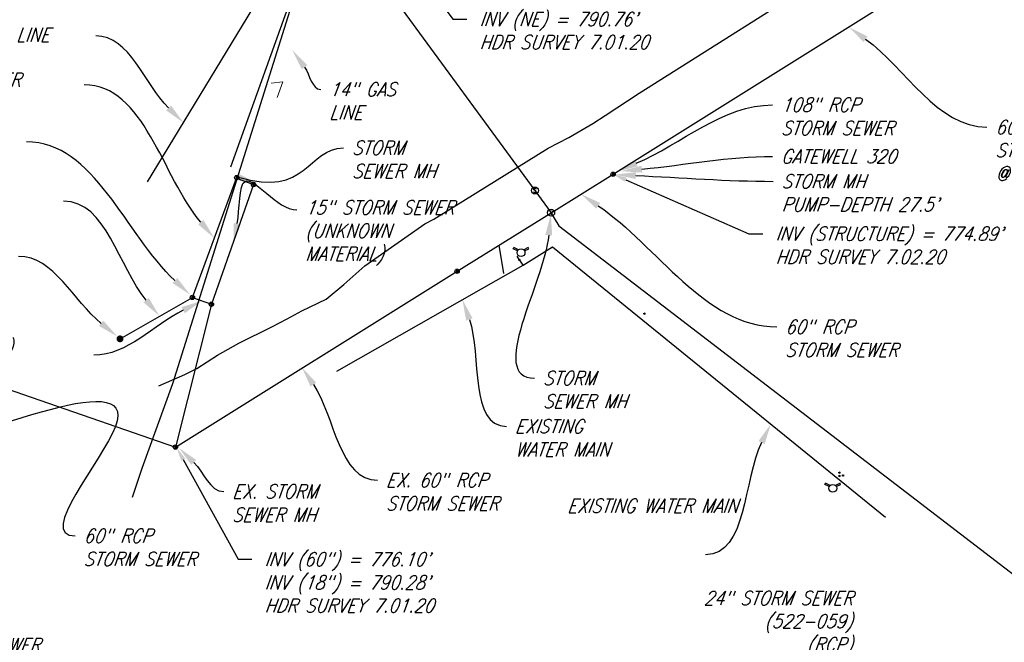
# Model space of a CAD drawing. Extents: x 1590644 to 1645661, y 573566 to 576593.
# Tile 7 of 18: x 1609489 to 1610197, y 574578 to 575026. Entities that reach past the tile are written whole.
import ezdxf
from ezdxf import colors
from ezdxf.entities.mleader import LeaderData, LeaderLine
from ezdxf.enums import TextEntityAlignment as Align
from ezdxf.lldxf.tags import DXFTag
from ezdxf.math import Vec2, Vec3

# ---------------------------------------------------------------- set-up
doc = ezdxf.new("R2010")
doc.units = 0
doc.header["$MEASUREMENT"] = 0
for name, color, linetype in [('000ELECTRIC', 12, 'ELEC_LINE_UE'), ('C-ANNO-LABL', 15, 'Continuous'), ('V-NODE-WATER-SYM', 23, 'Continuous'), ('V-SANITARY', 10, 'Continuous'), ('V-SWLK-CONC', 1, 'Continuous')]:
    doc.layers.add(name, color=color, linetype=linetype)
for name, color, linetype, true_color in [('1-GIS-SMVCONDTG- STORM PIPES', 7, 'STORM EX', 0x007f3f), ('1-GIS-SMVSTRUCG-STORM MH', 7, 'Continuous', 0x007f3f), ('1-GIS-SWNETG-SEWER PIPES', 7, 'SAN EX', 0x7f5f3f), ('1-GIS-SWNETMHG-SEWER MH', 7, 'Continuous', 0x7f5f3f), ('C-UTIL-0 GAS-PLAN-N', 7, 'GAS EX', 0xcbad15), ('CAD-1 Sanitary MH Proposed Plan', 7, 'Continuous', 0x7f5f3f), ('V-COMM-FIBER', 7, 'FIBER', 0xcc6600), ('WATER MAIN', 7, 'WATER_LINE', 0x6699cc)]:
    doc.layers.add(name, color=color, linetype=linetype, true_color=true_color)
doc.layers.add('V-STRM-STRC', color=214, linetype='Continuous', plot=False)
doc.layers.add('WATER MAIN - NO PLOT', color=7, linetype='WATER_LINE', true_color=0x6699cc, plot=False)
doc.styles.add('CI-EX', font='romans.shx', dxfattribs={"width": 0.85, "oblique": 20, "height": 0.1})
doc.styles.add('RomanS', font='romans.shx', dxfattribs={"height": 1})
doc.styles.add('SHR', font='SIMPLEX', dxfattribs={"height": 0.75})
doc.styles.get("Standard").update_dxf_attribs({"font": 'arial.ttf'})
doc.linetypes.add('ELEC_LINE_UE', pattern='A,0.5,-0.2,["UE",Standard,S=0.075,R=0,X=-0.1,Y=-0.05],-0.25', length=0.95)
doc.linetypes.add('FIBER', pattern='A,0.5,-0.2,["FIB",Standard,S=0.075,R=0,X=-0.1,Y=-0.05],-0.25', length=0.95)
tags = doc.linetypes.add('GAS EX', pattern='A,0.13,-0.075,0.13,-0.075,0.13,-0.075,0.13,-0.075,["EX G",RomanS,S=0.08,R=0,X=0,Y=-0.04],-0.3625', length=1.1825).pattern_tags.tags
tags[18] = DXFTag(74, 10)
tags = doc.linetypes.add('SAN EX', pattern='A,0.13,-0.075,0.13,-0.075,0.13,-0.075,0.13,-0.0475,["EX SS",RomanS,S=0.08,R=0,X=0,Y=-0.04],-0.425', length=1.2175).pattern_tags.tags
tags[18] = DXFTag(74, 10)
tags = doc.linetypes.add('STORM EX', pattern='A,0.13,-0.075,0.13,-0.075,0.13,-0.075,0.13,-0.0475,["EX SD",RomanS,S=0.08,R=0,X=0,Y=-0.04],-0.425', length=1.2175).pattern_tags.tags
tags[18] = DXFTag(74, 10)
tags = doc.linetypes.add('WATER EX', pattern='A,0.13,-0.075,0.13,-0.075,0.13,-0.075,0.13,-0.035,["EX W",RomanS,S=0.08,R=0,X=0,Y=-0.04],-0.3625', length=1.1425).pattern_tags.tags
tags[18] = DXFTag(74, 10)
doc.linetypes.add('WATER_LINE', pattern='A,12.7,-5.08,["W",Standard,S=2.54,R=0,X=-2.54,Y=-1.27],-6.35', length=24.13)

# ---------------------------------------------------------------- blocks, each defined once
blk = doc.blocks.new('SSMH')
blk.add_circle((0, 0), 0.0636)
blk.add_text('S', height=0.0763).set_placement((0, -0.038), align=Align.CENTER)
blk = doc.blocks.new('STMH-N')
at = {"layer": '1-GIS-SWNETMHG-SEWER MH'}
h = blk.add_hatch(color=256, dxfattribs=at)
h.dxf.hatch_style = 1
edge = h.paths.add_edge_path()
edge.add_arc((0, 0), 0.5, 0, 360)
blk = doc.blocks.new('Sewer Manhole')
at = {"color": 0, "linetype": 'ByBlock', "lineweight": -2}
blk.add_circle((0, 0), 0.0625, dxfattribs=at)
at = {"color": 0, "linetype": 'ByBlock', "lineweight": -2, "style": 'SHR'}
blk.add_text('S', height=0.075, dxfattribs=at).set_placement((0, -0.0375), align=Align.CENTER)
blk = doc.blocks.new('X-hyd')
for p, q in [((-0.57, 1.1), (-0.47, 1.31)), ((0.2, 0.71), (-0.57, 1.1)), ((0.34, 0.9), (-0.47, 1.31)), ((2.13, 1.31), (1.32, 0.9)), ((1.46, 0.71), (2.24, 1.1)), ((2.24, 1.1), (2.13, 1.31))]:
    blk.add_line(p, q)
blk.add_circle((0.83, 0.4), 0.703)
blk = doc.blocks.new('X-gv')
for p, q in [((-0.06, -0.046), (-0.06, 0.046)), ((-0.06, 0.046), (0.06, -0.046)), ((0.06, 0.046), (-0.06, -0.046)), ((0.06, -0.046), (0.06, 0.046))]:
    blk.add_line(p, q)
blk = doc.blocks.new('Storm Manhole')
at = {"color": 0, "linetype": 'ByBlock', "lineweight": -2}
blk.add_circle((0, 0), 0.0625, dxfattribs=at)
at = {"color": 0, "linetype": 'ByBlock', "lineweight": -2, "style": 'SHR'}
blk.add_text('D', height=0.075, dxfattribs=at).set_placement((0.005, -0.037), align=Align.CENTER)

msp = doc.modelspace()

# ---------------------------------------------------------------- linework, layer by layer
at = {"layer": '000ELECTRIC'}
msp.add_line((1609833.56, 574864.04), (1609836.86, 574843.55), dxfattribs=at)
at = {"layer": '1-GIS-SMVCONDTG- STORM PIPES'}
for p, q in [((1609915.66, 574915.06), (1610202.34, 575094.53)), ((1609613.3, 574826.5), (1609644.97, 574912.29)), ((1609644.97, 574912.29), (1609657.19, 574907.58)), ((1609871.11, 574887.4), (1609915.66, 574915.06)), ((1609657.19, 574907.58), (1609626.88, 574821.55)), ((1609803.55, 574845.22), (1609871.11, 574887.4)), ((1609601.04, 574718.81), (1609803.55, 574845.22)), ((1609561.23, 574796.68), (1609613.3, 574826.5)), ((1609613.3, 574826.5), (1609626.88, 574821.55)), ((1609626.88, 574821.55), (1609601.04, 574718.81)), ((1609469.37, 574764.28), (1609601.04, 574718.81))]:
    msp.add_line(p, q, dxfattribs=at)
at = {"layer": '1-GIS-SWNETG-SEWER PIPES', "flags": 128}
msp.add_lwpolyline([(1609753.45, 575054.25), (1609756.19, 575044.63), (1609859.46, 574903.35), (1609871.11, 574887.4)], dxfattribs=at)
at = {"layer": 'C-UTIL-0 GAS-PLAN-N', "flags": 128}
msp.add_lwpolyline([(1609580.99, 574909.49), (1609713.46, 575128.06), (1609770.65, 575301.48)], dxfattribs=at)
at = {"layer": 'V-SANITARY', "linetype": 'Continuous', "lineweight": -3}
for centre in [(1609864.2, 574898.64, 0.38), (1609866.05, 574895.75, 22.66)]:
    msp.add_circle(centre, 0.005, dxfattribs=at)
at = {"layer": 'V-SWLK-CONC', "lineweight": 18}
msp.add_polyline3d([(1609669.95, 574980.53, 25.84), (1609678.34, 574981.58, 26.31), (1609674.2, 574970.34, 26.26)], dxfattribs=at)
at = {"layer": 'WATER MAIN', "linetype": 'WATER EX', "flags": 128}
msp.add_lwpolyline([(1609717.01, 574773.31), (1609821.03, 574832.55), (1609850.95, 574849.68), (1609872.18, 574862.88), (1610111.5, 574668.44)], dxfattribs=at)
at = {"layer": 'WATER MAIN', "elevation": 22.23, "flags": 128}
msp.add_lwpolyline([(1609850.95, 574849.68), (1609848.57, 574853.13), (1609848.19, 574853.64), (1609846.78, 574856.23)], dxfattribs=at)
at = {"layer": 'WATER MAIN - NO PLOT', "linetype": 'WATER EX', "flags": 128}
msp.add_lwpolyline([(1609640.95, 574920.31), (1609712.17, 575119.57), (1609684.23, 575175.06), (1609731.46, 575296.76), (1609734.8, 575308.1), (1609822.06, 575463.02), (1610120.41, 575952.45)], dxfattribs=at)

# ---------------------------------------------------------------- block references
at = {"layer": '1-GIS-SMVCONDTG- STORM PIPES', "xscale": 25, "yscale": 25, "zscale": 25}
for p in [(1609645.15, 574912.58), (1609657.19, 574907.58), (1609803.55, 574845.22), (1609613.3, 574826.5), (1609626.88, 574821.55), (1609601.04, 574718.81)]:
    msp.add_blockref('Storm Manhole', p, dxfattribs=at)
at = {"layer": '1-GIS-SMVSTRUCG-STORM MH', "xscale": 5, "yscale": 5, "zscale": 5}
msp.add_blockref('STMH-N', (1609561.23, 574796.68), dxfattribs=at)
at = {"layer": '1-GIS-SWNETG-SEWER PIPES', "xscale": 40, "yscale": 40, "zscale": 40}
msp.add_blockref('SSMH', (1609871.11, 574887.4), dxfattribs=at)
at = {"layer": 'CAD-1 Sanitary MH Proposed Plan', "xscale": 40, "yscale": 40, "zscale": 40}
msp.add_blockref('Sewer Manhole', (1609859.46, 574903.35), dxfattribs=at)
at = {"layer": 'V-NODE-WATER-SYM'}
for name, p, xscale, yscale, zscale in [('X-hyd', (1609846.2, 574857), 4, 4, 4), ('X-gv', (1609848.46, 574853.41), 8, 8, 8), ('X-gv', (1609938.16, 574814.78), 8, 8, 8), ('X-gv', (1610078.36, 574700.51), 8, 8, 8), ('X-gv', (1610078.43, 574698.06), 8, 8, 8), ('X-gv', (1610081.04, 574698.4), 8, 8, 8), ('X-hyd', (1610070.24, 574687.59), 4, 4, 4)]:
    msp.add_blockref(name, p, dxfattribs=dict(at, xscale=xscale, yscale=yscale, zscale=zscale))

# ---------------------------------------------------------------- leaders
at = {"layer": 'C-ANNO-LABL'}
ml = msp.add_multileader_mtext('Standard', dxfattribs=at)
ml.set_content('36" RCP STORM SEWER', color=256, style='CI-EX')
ml.set_leader_properties()
ml.build(insert=Vec2(0, 0))
ml.multileader.update_dxf_attribs({"leader_type": 2, "text_right_attachment_type": 3, "dogleg_length": 0.36, "arrow_head_size": 15, "scale": 100})
ctx = ml.context
ctx.base_point, ctx.scale, ctx.char_height, ctx.arrow_head_size, ctx.landing_gap_size, ctx.plane_origin = Vec3(1609827.65, 575058.61), 100, 10, 15, 6, Vec3(1609779.61, 575101.38)
ctx.right_attachment = 3
notes = []
notes.append((ctx, [(0, (1, 1, 0), (1609791.65, 575058.61), (1, 0), 36, [(0, [(1609779.61, 575101.38)], 0, [])])]))
ctx.mtext.insert, ctx.mtext.flow_direction = Vec3(1609833.65, 575063.61), 5
ml = msp.add_multileader_mtext('Standard', dxfattribs=at)
ml.set_content('GAS LINE', color=256, style='CI-EX')
ml.set_leader_properties()
ml.build(insert=Vec2(0, 0))
ml.multileader.update_dxf_attribs({"leader_type": 2, "text_right_attachment_type": 3, "dogleg_length": 0.36, "arrow_head_size": 15, "scale": 100})
ctx = ml.context
ctx.base_point, ctx.scale, ctx.char_height, ctx.arrow_head_size, ctx.landing_gap_size, ctx.plane_origin = Vec3(1609453.22, 575015.25), 100, 10, 15, 6, Vec3(1609548.59, 575018.22)
ctx.right_attachment = 3
notes.append((ctx, [(1, (1, 1, 0), (1609579.75, 575014.6), (-1, 0), 36, [(0, [(1609606.83, 574952.12)], 0, [])])]))
ctx.mtext.insert, ctx.mtext.flow_direction = Vec3(1609459.22, 575020.25), 5
ml = msp.add_multileader_mtext('Standard', dxfattribs=at)
ml.set_content('15" RCP\\PSTORM SEWER', color=256, style='CI-EX')
ml.set_leader_properties()
ml.build(insert=Vec2(0, 0))
ml.multileader.update_dxf_attribs({"leader_type": 2, "text_right_attachment_type": 3, "dogleg_length": 0.36, "arrow_head_size": 15, "scale": 100})
ctx = ml.context
ctx.base_point, ctx.scale, ctx.char_height, ctx.arrow_head_size, ctx.landing_gap_size, ctx.plane_origin = Vec3(1609402.87, 574999.53), 100, 10, 15, 6, Vec3(1609529.36, 575122.54)
ctx.right_attachment = 3
notes.append((ctx, [(1, (1, 1, 0), (1609571.47, 574979.35), (-1, 0), 36, [(0, [(1609629.03, 574869.09)], 0, [])])]))
ctx.mtext.insert, ctx.mtext.width, ctx.mtext.defined_height, ctx.mtext.flow_direction = Vec3(1609408.87, 575004.53), 184.1729, 23.24, 5
ml = msp.add_multileader_mtext('Standard', dxfattribs=at)
ml.set_content('14" GAS\\PLINE', color=256, style='CI-EX')
ml.set_leader_properties()
ml.build(insert=Vec2(0, 0))
ml.multileader.update_dxf_attribs({"leader_type": 2, "text_right_attachment_type": 3, "dogleg_length": 0.36, "arrow_head_size": 15, "scale": 100})
ctx = ml.context
ctx.base_point, ctx.scale, ctx.char_height, ctx.arrow_head_size, ctx.landing_gap_size, ctx.plane_origin = Vec3(1609705.51, 574976.07), 100, 10, 15, 6, Vec3(1609801.63, 574996.63)
ctx.right_attachment = 3
notes.append((ctx, [(0, (1, 1, 0), (1609669.51, 574976.07), (1, 0), 36, [(0, [(1609685.09, 575004.24)], 0, [])])]))
ctx.mtext.insert, ctx.mtext.flow_direction = Vec3(1609711.51, 574981.07), 5
ml = msp.add_multileader_mtext('Standard', dxfattribs=at)
ml.set_content('108" RCP\\PSTORM SEWER', color=256, style='CI-EX')
ml.set_leader_properties()
ml.build(insert=Vec2(0, 0))
ml.multileader.update_dxf_attribs({"leader_type": 2, "text_right_attachment_type": 3, "dogleg_length": 0.36, "arrow_head_size": 15, "scale": 100})
ctx = ml.context
ctx.base_point, ctx.scale, ctx.char_height, ctx.arrow_head_size, ctx.landing_gap_size, ctx.plane_origin = Vec3(1610030.35, 574964.9), 100, 10, 15, 6, Vec3(1609960.94, 575326.02)
ctx.right_attachment = 3
notes.append((ctx, [(0, (1, 1, 0), (1609994.35, 574964.9), (1, 0), 36, [(0, [(1609918.49, 574917)], 0, [])])]))
ctx.mtext.insert, ctx.mtext.width, ctx.mtext.defined_height, ctx.mtext.flow_direction = Vec3(1610036.35, 574969.9), 116.0842, 32.2, 5
ml = msp.add_multileader_mtext('Standard', dxfattribs=at)
ml.set_content('STORM\\PSEWER MH', color=256, style='CI-EX')
ml.set_leader_properties()
ml.build(insert=Vec2(0, 0))
ml.multileader.update_dxf_attribs({"leader_type": 2, "text_right_attachment_type": 3, "dogleg_length": 0.36, "arrow_head_size": 15, "scale": 100})
ctx = ml.context
ctx.base_point, ctx.scale, ctx.char_height, ctx.arrow_head_size, ctx.landing_gap_size, ctx.plane_origin = Vec3(1609394.76, 574956.34), 100, 10, 15, 6, Vec3(1609347.83, 575038.41)
ctx.right_attachment = 3
notes.append((ctx, [(1, (1, 1, 0), (1609529.93, 574938.37), (-1, 0), 36, [(1, [(1609611.65, 574828.35)], 0, [])])]))
ctx.mtext.insert, ctx.mtext.defined_height, ctx.mtext.flow_direction = Vec3(1609400.76, 574961.34), 5, 5
ml = msp.add_multileader_mtext('Standard', dxfattribs=at)
ml.set_content('STORM\\PSEWER MH', color=256, style='CI-EX')
ml.set_leader_properties()
ml.build(insert=Vec2(0, 0))
ml.multileader.update_dxf_attribs({"leader_type": 2, "text_right_attachment_type": 3, "dogleg_length": 0.36, "arrow_head_size": 15, "scale": 100})
ctx = ml.context
ctx.base_point, ctx.scale, ctx.char_height, ctx.arrow_head_size, ctx.landing_gap_size, ctx.plane_origin = Vec3(1609721.99, 574933.97), 100, 10, 15, 6, Vec3(1609528.78, 575140.74)
ctx.right_attachment = 3
notes.append((ctx, [(0, (1, 1, 0), (1609685.99, 574933.97), (1, 0), 36, [(0, [(1609659.59, 574908.82), (1609646.38, 574912.9)], 0, [])])]))
ctx.mtext.insert, ctx.mtext.defined_height, ctx.mtext.flow_direction = Vec3(1609727.99, 574938.97), 5, 5
ml = msp.add_multileader_mtext('Standard', dxfattribs=at)
ml.set_content('GATEWELL 320', color=256, style='CI-EX')
ml.set_leader_properties()
ml.build(insert=Vec2(0, 0))
ml.multileader.update_dxf_attribs({"leader_type": 2, "text_right_attachment_type": 3, "dogleg_length": 0.36, "arrow_head_size": 15, "scale": 100})
ctx = ml.context
ctx.base_point, ctx.scale, ctx.char_height, ctx.arrow_head_size, ctx.landing_gap_size, ctx.plane_origin = Vec3(1610030.35, 574927.88), 100, 10, 15, 6, Vec3(1609919.49, 574918.62)
ctx.right_attachment = 3
notes.append((ctx, [(0, (1, 1, 0), (1609994.35, 574927.88), (1, 0), 36, [(0, [(1609921.45, 574917.23)], 0, [])])]))
ctx.mtext.insert, ctx.mtext.flow_direction = Vec3(1610036.35, 574932.88), 5
ml = msp.add_multileader_mtext('Standard', dxfattribs=at)
ml.set_content('12" STORM SEWER\\P(UNKNOWN MATERIAL)', color=256, style='CI-EX')
ml.set_leader_properties()
ml.build(insert=Vec2(0, 0))
ml.multileader.update_dxf_attribs({"leader_type": 2, "text_right_attachment_type": 3, "dogleg_length": 0.36, "arrow_head_size": 15, "scale": 100})
ctx = ml.context
ctx.base_point, ctx.scale, ctx.char_height, ctx.arrow_head_size, ctx.landing_gap_size, ctx.plane_origin = Vec3(1609332.27, 574916.71), 100, 10, 15, 6, Vec3(1609497.06, 575041.44)
ctx.right_attachment = 3
notes.append((ctx, [(1, (1, 1, 0), (1609556.61, 574895.67), (-1, 0), 36, [(0, [(1609589.65, 574812.96)], 0, [])])]))
ctx.mtext.insert, ctx.mtext.width, ctx.mtext.defined_height, ctx.mtext.flow_direction = Vec3(1609338.27, 574923.37), 184.6597, 27.85, 5
ml = msp.add_multileader_mtext('Standard', dxfattribs=at)
ml.set_content('15" STORM SEWER\\P(UNKNOWN\\PMATERIAL)', color=256, style='CI-EX')
ml.set_leader_properties()
ml.build(insert=Vec2(0, 0))
ml.multileader.update_dxf_attribs({"leader_type": 2, "text_right_attachment_type": 3, "dogleg_length": 0.36, "arrow_head_size": 15, "scale": 100})
ctx = ml.context
ctx.base_point, ctx.scale, ctx.char_height, ctx.arrow_head_size, ctx.landing_gap_size, ctx.plane_origin = Vec3(1609688.26, 574889.42), 100, 10, 15, 6, Vec3(1609810.15, 574986.86)
ctx.right_attachment = 3
notes.append((ctx, [(0, (1, 1, 0), (1609652.26, 574889.42), (1, 0), 36, [(1, [(1609642.77, 574864.75), (1609651.08, 574909.93)], 0, [])])]))
ctx.mtext.insert, ctx.mtext.width, ctx.mtext.defined_height, ctx.mtext.flow_direction = Vec3(1609694.26, 574896.09), 192.9675, 66.2, 5
ml = msp.add_multileader_mtext('Standard', dxfattribs=at)
ml.set_content('STORM\\PSEWER MH', color=256, style='CI-EX')
ml.set_leader_properties()
ml.build(insert=Vec2(0, 0))
ml.multileader.update_dxf_attribs({"leader_type": 2, "text_right_attachment_type": 3, "dogleg_length": 0.36, "arrow_head_size": 15, "scale": 100})
ctx = ml.context
ctx.base_point, ctx.scale, ctx.char_height, ctx.arrow_head_size, ctx.landing_gap_size, ctx.plane_origin = Vec3(1609389.12, 574873.97), 100, 10, 15, 6, Vec3(1609314.3, 574944.71)
ctx.right_attachment = 3
notes.append((ctx, [(1, (1, 1, 0), (1609524.28, 574856), (-1, 0), 36, [(1, [(1609559.32, 574798.36)], 0, [])])]))
ctx.mtext.insert, ctx.mtext.defined_height, ctx.mtext.flow_direction = Vec3(1609395.12, 574878.97), 5, 5
ml = msp.add_multileader_mtext('Standard', dxfattribs=at)
ml.set_content('EXISTING\\PWATER MAIN', color=256, style='CI-EX')
ml.set_leader_properties()
ml.build(insert=Vec2(0, 0))
ml.multileader.update_dxf_attribs({"leader_type": 2, "text_right_attachment_type": 3, "dogleg_length": 0.36, "arrow_head_size": 15, "scale": 100})
ctx = ml.context
ctx.base_point, ctx.scale, ctx.char_height, ctx.arrow_head_size, ctx.landing_gap_size, ctx.plane_origin = Vec3(1609839.07, 574733.74), 100, 10, 15, 6, Vec3(1609819.46, 574896.01)
ctx.right_attachment = 3
notes.append((ctx, [(0, (1, 1, 0), (1609803.07, 574733.74), (1, 0), 36, [(0, [(1609807.4, 574824.79)], 0, [])])]))
ctx.mtext.insert, ctx.mtext.flow_direction = Vec3(1609845.07, 574738.74), 5
ml = msp.add_multileader_mtext('Standard', dxfattribs=at)
ml.set_content('15" STORM SEWER\\P(UNKNOWN MATERIAL)', color=256, style='CI-EX')
ml.set_leader_properties()
ml.build(insert=Vec2(0, 0))
ml.multileader.update_dxf_attribs({"leader_type": 2, "text_right_attachment_type": 3, "dogleg_length": 0.36, "arrow_head_size": 15, "scale": 100})
ctx = ml.context
ctx.base_point, ctx.scale, ctx.char_height, ctx.arrow_head_size, ctx.landing_gap_size, ctx.plane_origin = Vec3(1609354.05, 574805.92), 100, 10, 15, 6, Vec3(1609517.69, 575121.23)
ctx.right_attachment = 3
notes.append((ctx, [(1, (1, 1, 0), (1609578.39, 574784.88), (-1, 0), 36, [(0, [(1609620.09, 574824.03)], 0, [])])]))
ctx.mtext.insert, ctx.mtext.width, ctx.mtext.flow_direction = Vec3(1609360.05, 574812.58), 247.8737, 5
ml = msp.add_multileader_mtext('Standard', dxfattribs=at)
ml.set_content('60" RCP \\PSTORM SEWER', color=256, style='CI-EX')
ml.set_leader_properties()
ml.build(insert=Vec2(0, 0))
ml.multileader.update_dxf_attribs({"leader_type": 2, "text_right_attachment_type": 3, "dogleg_length": 0.36, "arrow_head_size": 15, "scale": 100})
ctx = ml.context
ctx.base_point, ctx.scale, ctx.char_height, ctx.arrow_head_size, ctx.landing_gap_size, ctx.plane_origin = Vec3(1609528.96, 574654.99), 100, 10, 15, 6, Vec3(1609514.71, 574770.67)
ctx.right_attachment = 3
notes.append((ctx, [(0, (1, 1, 0), (1609492.96, 574654.99), (1, 0), 36, [(1, [(1609383.39, 574712.36), (1609557.93, 574733.69)], 0, [])])]))
ctx.mtext.insert, ctx.mtext.width, ctx.mtext.defined_height, ctx.mtext.flow_direction = Vec3(1609534.96, 574659.99), 110.3121, 27.85, 5
ml = msp.add_multileader_mtext('Standard', dxfattribs=at)
ml.set_content('EX. 60" RCP \\PSTORM SEWER', color=256, style='CI-EX')
ml.set_leader_properties()
ml.build(insert=Vec2(0, 0))
ml.multileader.update_dxf_attribs({"leader_type": 2, "text_right_attachment_type": 3, "dogleg_length": 0.36, "arrow_head_size": 15, "scale": 100})
ctx = ml.context
ctx.base_point, ctx.scale, ctx.char_height, ctx.arrow_head_size, ctx.landing_gap_size, ctx.plane_origin = Vec3(1609746.36, 574694.99), 100, 10, 15, 6, Vec3(1609831.91, 574813.71)
ctx.right_attachment = 3
notes.append((ctx, [(0, (1, 1, 0), (1609710.36, 574694.99), (1, 0), 36, [(0, [(1609691.9, 574776.19)], 0, [])])]))
ctx.mtext.insert, ctx.mtext.width, ctx.mtext.defined_height, ctx.mtext.flow_direction = Vec3(1609752.36, 574699.99), 110.3121, 27.85, 5
ml = msp.add_multileader_mtext('Standard', dxfattribs=at)
ml.set_content('EXISTING WATER MAIN', color=256, style='CI-EX')
ml.set_leader_properties()
ml.build(insert=Vec2(0, 0))
ml.multileader.update_dxf_attribs({"leader_type": 2, "text_right_attachment_type": 3, "dogleg_length": 0.36, "arrow_head_size": 15, "scale": 100})
ctx = ml.context
ctx.base_point, ctx.scale, ctx.char_height, ctx.arrow_head_size, ctx.landing_gap_size, ctx.plane_origin = Vec3(1609896.51, 574676.66), 100, 10, 15, 6, Vec3(1610039.97, 574646.52)
ctx.right_attachment, ctx.text_align_type = 3, 2
notes.append((ctx, [(1, (1, 1, 0), (1610018.13, 574641.37), (-1, 0), 36, [(0, [(1610029.03, 574735.44)], 0, [])])]))
ctx.mtext.insert, ctx.mtext.width, ctx.mtext.defined_height, ctx.mtext.alignment, ctx.mtext.flow_direction = Vec3(1610005.03, 574681.66), 103.2542, 27.69, 3, 5
ml = msp.add_multileader_mtext('Standard', dxfattribs=at)
ml.set_content('EX. STORM\\PSEWER MH', color=256, style='CI-EX')
ml.set_leader_properties()
ml.build(insert=Vec2(0, 0))
ml.multileader.update_dxf_attribs({"leader_type": 2, "text_right_attachment_type": 3, "dogleg_length": 0.36, "arrow_head_size": 15, "scale": 100})
ctx = ml.context
ctx.base_point, ctx.scale, ctx.char_height, ctx.arrow_head_size, ctx.landing_gap_size, ctx.plane_origin = Vec3(1609635.79, 574686.84), 100, 10, 15, 6, Vec3(1609553.47, 574758.89)
ctx.right_attachment = 3
notes.append((ctx, [(0, (1, 1, 0), (1609599.79, 574686.84), (1, 0), 36, [(1, [(1609603.52, 574718.27)], 0, [])])]))
ctx.mtext.insert, ctx.mtext.defined_height, ctx.mtext.flow_direction = Vec3(1609641.79, 574691.84), 5, 5
ml = msp.add_multileader_mtext('Standard', dxfattribs=at)
ml.set_content('16" DIP \\PSTORM SEWER', color=256, style='CI-EX')
ml.set_leader_properties()
ml.build(insert=Vec2(0, 0))
ml.multileader.update_dxf_attribs({"leader_type": 2, "text_right_attachment_type": 3, "dogleg_length": 0.36, "arrow_head_size": 15, "scale": 100})
ctx = ml.context
ctx.base_point, ctx.scale, ctx.char_height, ctx.arrow_head_size, ctx.landing_gap_size, ctx.plane_origin = Vec3(1609089.64, 574646.33), 100, 10, 15, 6, Vec3(1609446.11, 574644.88)
ctx.right_attachment = 3
notes.append((ctx, [(1, (1, 1, 0), (1609258.25, 574626.16), (-1, 0), 36, [(0, [(1609305.4, 574606.62)], 0, [])])]))
ctx.mtext.insert, ctx.mtext.width, ctx.mtext.defined_height, ctx.mtext.flow_direction = Vec3(1609095.64, 574651.33), 176.9366, 23.26, 5
ml = msp.add_multileader_mtext('Standard', dxfattribs=at)
ml.set_content('18" STORM SEWER\\P(UNKNOWN MATERIAL)', color=256, style='CI-EX')
ml.set_leader_properties()
ml.build(insert=Vec2(0, 0))
ml.multileader.update_dxf_attribs({"leader_type": 2, "text_right_attachment_type": 3, "dogleg_length": 0.36, "arrow_head_size": 15, "scale": 100})
ctx = ml.context
ctx.base_point, ctx.scale, ctx.char_height, ctx.arrow_head_size, ctx.landing_gap_size, ctx.plane_origin = Vec3(1609390.54, 574574.7), 100, 10, 15, 6, Vec3(1609497.76, 574693.03)
ctx.right_attachment = 3
notes.append((ctx, [(0, (1, 1, 0), (1609354.54, 574574.7), (1, 0), 36, [(0, [(1609284.66, 574638.81)], 0, [])])]))
ctx.mtext.insert, ctx.mtext.width, ctx.mtext.defined_height, ctx.mtext.flow_direction = Vec3(1609396.54, 574581.37), 176.5379, 27.85, 5
ml = msp.add_multileader_mtext('Standard', dxfattribs=at)
ml.set_content('36" STORM SEWER\\P(281-066) \\P(ABND)\\PL=261.44\\P(CITY OF DES MOINES)', color=256, style='CI-EX')
ml.set_leader_properties()
ml.build(insert=Vec2(0, 0))
ml.multileader.update_dxf_attribs({"leader_type": 2, "text_right_attachment_type": 3, "dogleg_length": 0.36, "arrow_head_size": 15, "scale": 100})
ctx = ml.context
ctx.base_point, ctx.scale, ctx.char_height, ctx.arrow_head_size, ctx.landing_gap_size, ctx.plane_origin = Vec3(1610381.31, 574618.49), 100, 10, 15, 6, Vec3(1610621.03, 574790.33)
ctx.right_attachment, ctx.text_align_type = 3, 2
notes.append((ctx, [(1, (1, 1, 0), (1610612.43, 574543.78), (-1, 0), 36, [(0, [(1610653.47, 574421.22)], 0, [])])]))
ctx.mtext.insert, ctx.mtext.width, ctx.mtext.defined_height, ctx.mtext.alignment, ctx.mtext.flow_direction = Vec3(1610535.05, 574625.15), 190.2503, 27.85, 3, 5
ml = msp.add_multileader_mtext('Standard', dxfattribs=at)
ml.set_content('24" STORM SEWER\\P(522-059) \\P(RCP)\\PU/S = 781.756\\PD/S = 779.756\\PL=378.50\\PS = 0.53\\P(CITY OF DES MOINES)', color=256, style='CI-EX')
ml.set_leader_properties()
ml.build(insert=Vec2(0, 0))
ml.multileader.update_dxf_attribs({"leader_type": 2, "text_right_attachment_type": 3, "dogleg_length": 0.36, "arrow_head_size": 15, "scale": 100})
ctx = ml.context
ctx.base_point, ctx.scale, ctx.char_height, ctx.arrow_head_size, ctx.landing_gap_size, ctx.plane_origin = Vec3(1609934.11, 574608.55), 100, 10, 15, 6, Vec3(1610518.51, 574725.07)
ctx.right_attachment, ctx.text_align_type = 3, 2
notes.append((ctx, [(1, (1, 1, 0), (1610165.23, 574481.89), (-1, 0), 36, [(0, [(1610192.12, 574356.3)], 0, [])])]))
ctx.mtext.insert, ctx.mtext.width, ctx.mtext.defined_height, ctx.mtext.alignment, ctx.mtext.flow_direction = Vec3(1610087.85, 574615.22), 190.2503, 27.85, 3, 5
at = {"layer": 'V-STRM-STRC'}
ml = msp.add_multileader_mtext('Standard', dxfattribs=at)
ml.set_content('INV (60") = 776.10\'\\PINV (18") = 790.28\'\\PHDR SURVEY 7.01.20 ', color=256, style='CI-EX')
ml.set_leader_properties()
ml.build(insert=Vec2(0, 0))
ml.multileader.update_dxf_attribs({"dogleg_length": 0.1, "arrow_head_size": 10, "scale": 100})
ctx = ml.context
ctx.base_point, ctx.scale, ctx.char_height, ctx.arrow_head_size, ctx.landing_gap_size, ctx.plane_origin = Vec3(1609656.05, 574638.13), 100, 10, 10, 9, Vec3(1609601.85, 574718.59)
notes.append((ctx, [(0, (1, 1, 0), (1609646.05, 574638.13), (1, 0), 10, [(0, [(1609601.85, 574718.59)], 0, [])])]))
ctx.mtext.insert, ctx.mtext.width, ctx.mtext.flow_direction = Vec3(1609665.05, 574643.13), 138.1359, 5
for ctx, leaders in notes:
    for number, flags, end, landing, length, lines in leaders:
        leader = LeaderData()
        leader.index, (leader.has_last_leader_line, leader.has_dogleg_vector, leader.attachment_direction) = number, flags
        leader.last_leader_point, leader.dogleg_vector, leader.dogleg_length = Vec3(end), Vec3(landing), length
        for number, points, colour, breaks in lines:
            line = LeaderLine()
            line.index, line.vertices, line.color, line.breaks = number, Vec3.list(points), colors.encode_raw_color(colour), breaks
            leader.lines.append(line)
        ctx.leaders.append(leader)

# ---------------------------------------------------------------- next in the draw order: leaders
at = {"layer": 'C-ANNO-LABL'}
ml = msp.add_multileader_mtext('Standard', dxfattribs=at)
ml.set_content("STORM MH\\PPUMP-DEPTH 27.5'", color=256, style='CI-EX')
ml.set_leader_properties()
ml.build(insert=Vec2(0, 0))
ml.multileader.update_dxf_attribs({"leader_type": 2, "text_right_attachment_type": 3, "dogleg_length": 0.36, "arrow_head_size": 15, "scale": 100})
ctx = ml.context
ctx.base_point, ctx.scale, ctx.char_height, ctx.arrow_head_size, ctx.landing_gap_size, ctx.plane_origin = Vec3(1610030.71, 574909.91), 100, 10, 15, 6, Vec3(1609913.63, 574901.07)
ctx.right_attachment = 3
notes = []
notes.append((ctx, [(0, (1, 1, 0), (1609994.71, 574909.91), (1, 0), 36, [(0, [(1609916.99, 574914.74)], 0, [])])]))
ctx.mtext.insert, ctx.mtext.flow_direction = Vec3(1610036.71, 574914.91), 5
ctx.mtext.has_bg_fill, ctx.mtext.bg_color, ctx.mtext.bg_scale_factor, ctx.mtext.bg_transparency, ctx.mtext.use_window_bg_color = 1, -1027028792, 1.5, 0, 1
for ctx, leaders in notes:
    for number, flags, end, landing, length, lines in leaders:
        leader = LeaderData()
        leader.index, (leader.has_last_leader_line, leader.has_dogleg_vector, leader.attachment_direction) = number, flags
        leader.last_leader_point, leader.dogleg_vector, leader.dogleg_length = Vec3(end), Vec3(landing), length
        for number, points, colour, breaks in lines:
            line = LeaderLine()
            line.index, line.vertices, line.color, line.breaks = number, Vec3.list(points), colors.encode_raw_color(colour), breaks
            leader.lines.append(line)
        ctx.leaders.append(leader)

# ---------------------------------------------------------------- next in the draw order: linework, layer by layer
at = {"layer": '1-GIS-SWNETG-SEWER PIPES', "flags": 128}
msp.add_lwpolyline([(1609870.59, 574887.74), (1609876.68, 574877.98), (1610454.17, 574434.95)], dxfattribs=at)
at = {"layer": 'C-UTIL-0 GAS-PLAN-N', "ltscale": 0.9, "flags": 128}
msp.add_lwpolyline([(1610500.27, 575851.64), (1610522.95, 575767.62), (1610535.76, 575720.39), (1610541.7, 575697.96), (1610532.43, 575679.97), (1610512.95, 575662.09), (1610499.64, 575654.78), (1610462.57, 575667.21), (1610450.7, 575655.29), (1610438.48, 575643.36), (1610428.45, 575630.11), (1610421.44, 575621.24), (1610414.36, 575613.97), (1610406.84, 575606.38), (1610402.59, 575602.07), (1610337.56, 575542.34), (1610213.7, 575428.45), (1610148.42, 575369.56), (1610082.69, 575310.09), (1610025.15, 575263.77), (1609964.17, 575214.66), (1609922.53, 575180.74), (1609877.02, 575144.9), (1609873.21, 575137.44), (1609869.55, 575130.3), (1609865.9, 575123.31), (1609863.04, 575116.65), (1609851.76, 575097.44), (1609843.82, 575086.33), (1609840.42, 575082.99), (1609823.03, 575087.13), (1609817.03, 575087.4), (1609811.52, 575085.31), (1609781.8, 575073.89), (1609751.54, 575064.98), (1609728.74, 575056.22), (1609721.8, 575052.51), (1609707.1, 575047.88), (1609684.59, 575036.6), (1609598.98, 574764.22), (1609576.86, 574703.44), (1609570.01, 574682.53)], dxfattribs=at)
at = {"layer": 'V-COMM-FIBER', "flags": 128}
msp.add_lwpolyline([(1609589.12, 574762.91), (1609607.81, 574771.01), (1609616.33, 574775.43), (1609631.21, 574784.92), (1609646.73, 574793.6), (1609670.4, 574805.2), (1609681.38, 574811.01), (1609691.82, 574816.81), (1609709.36, 574825.23), (1609722.08, 574835.86), (1609737.22, 574849.22), (1609780.36, 574879.27), (1609786.78, 574882.62), (1609869.06, 574933.67), (1609883.77, 574941.5), (1609901.19, 574951.59), (1609910, 574957.32), (1609934.34, 574973.31), (1610081.81, 575066.67), (1610127.63, 575096.36), (1610772.52, 575504.43), (1610778.74, 575509.06), (1610791.52, 575516.13), (1610813.09, 575530.11), (1610842.79, 575545.7), (1610868.88, 575560.84), (1610891.71, 575574.36)], dxfattribs=at)

# ---------------------------------------------------------------- next in the draw order: block references
at = {"layer": '1-GIS-SMVCONDTG- STORM PIPES', "xscale": 25, "yscale": 25, "zscale": 25}
msp.add_blockref('Storm Manhole', (1609915.66, 574915.06), dxfattribs=at)

# ---------------------------------------------------------------- next in the draw order: leaders
at = {"layer": 'C-ANNO-LABL'}
ml = msp.add_multileader_mtext('Standard', dxfattribs=at)
ml.set_content('60" RCP \\PSTORM SEWER\\P@ 0.37%', color=256, style='CI-EX')
ml.set_leader_properties()
ml.build(insert=Vec2(0, 0))
ml.multileader.update_dxf_attribs({"leader_type": 2, "text_right_attachment_type": 3, "dogleg_length": 0.36, "arrow_head_size": 15, "scale": 100})
ctx = ml.context
ctx.base_point, ctx.scale, ctx.char_height, ctx.arrow_head_size, ctx.landing_gap_size, ctx.plane_origin = Vec3(1610184.41, 574948.89), 100, 10, 15, 6, Vec3(1610287.49, 575012.75)
ctx.right_attachment = 3
notes = []
notes.append((ctx, [(0, (1, 1, 0), (1610148.41, 574948.89), (1, 0), 36, [(0, [(1610085.01, 575020.97)], 0, [])])]))
ctx.mtext.insert, ctx.mtext.width, ctx.mtext.defined_height, ctx.mtext.flow_direction = Vec3(1610190.41, 574953.89), 146.3478, 25.87, 5
ml = msp.add_multileader_mtext('Standard', dxfattribs=at)
ml.set_content('60" RCP \\PSTORM SEWER', color=256, style='CI-EX')
ml.set_leader_properties()
ml.build(insert=Vec2(0, 0))
ml.multileader.update_dxf_attribs({"leader_type": 2, "text_right_attachment_type": 3, "dogleg_length": 0.36, "arrow_head_size": 15, "scale": 100})
ctx = ml.context
ctx.base_point, ctx.scale, ctx.char_height, ctx.arrow_head_size, ctx.landing_gap_size, ctx.plane_origin = Vec3(1610033.31, 574805.32), 100, 10, 15, 6, Vec3(1610113.04, 574901.87)
ctx.right_attachment = 3
notes.append((ctx, [(0, (1, 1, 0), (1609997.31, 574805.32), (1, 0), 36, [(0, [(1609892.54, 574900.79)], 0, [])])]))
ctx.mtext.insert, ctx.mtext.width, ctx.mtext.defined_height, ctx.mtext.flow_direction = Vec3(1610039.31, 574810.32), 110.3121, 27.85, 5
ml = msp.add_multileader_mtext('Standard', dxfattribs=at)
ml.set_content('STORM\\PSEWER MH', color=256, style='CI-EX')
ml.set_leader_properties()
ml.build(insert=Vec2(0, 0))
ml.multileader.update_dxf_attribs({"leader_type": 2, "text_right_attachment_type": 3, "dogleg_length": 0.36, "arrow_head_size": 15, "scale": 100})
ctx = ml.context
ctx.base_point, ctx.scale, ctx.char_height, ctx.arrow_head_size, ctx.landing_gap_size, ctx.plane_origin = Vec3(1609859.28, 574768.42), 100, 10, 15, 6, Vec3(1609781.56, 574855.9)
ctx.right_attachment = 3
notes.append((ctx, [(0, (1, 1, 0), (1609823.28, 574768.42), (1, 0), 36, [(1, [(1609870.91, 574886.15)], 0, [])])]))
ctx.mtext.insert, ctx.mtext.defined_height, ctx.mtext.flow_direction = Vec3(1609865.28, 574773.42), 5, 5
ml = msp.add_multileader_mtext('Standard', dxfattribs=at)
ml.set_content('8" VCP SANITARY SEWER', color=256, style='CI-EX')
ml.set_leader_properties()
ml.build(insert=Vec2(0, 0))
ml.multileader.update_dxf_attribs({"leader_type": 2, "text_right_attachment_type": 3, "dogleg_length": 0.36, "arrow_head_size": 15, "scale": 100})
ctx = ml.context
ctx.base_point, ctx.scale, ctx.char_height, ctx.arrow_head_size, ctx.landing_gap_size, ctx.plane_origin = Vec3(1609290.67, 574829.72), 100, 10, 15, 6, Vec3(1609350.68, 575179.98)
ctx.right_attachment = 3
notes.append((ctx, [(0, (1, 1, 0), (1609254.67, 574829.72), (1, 0), 36, [(0, [(1609235.6, 574863.94)], 0, [])])]))
ctx.mtext.insert, ctx.mtext.width, ctx.mtext.flow_direction = Vec3(1609296.67, 574834.72), 247.8737, 5
at = {"layer": 'V-STRM-STRC'}
ml = msp.add_multileader_mtext('Standard', dxfattribs=at)
ml.set_content("INV (NE) = 790.76'\\PHDR SURVEY 7.01.20", color=256, style='CI-EX')
ml.set_leader_properties()
ml.build(insert=Vec2(0, 0))
ml.multileader.update_dxf_attribs({"dogleg_length": 0.1, "arrow_head_size": 10, "scale": 100})
ctx = ml.context
ctx.base_point, ctx.scale, ctx.char_height, ctx.arrow_head_size, ctx.landing_gap_size, ctx.plane_origin = Vec3(1609810.51, 575026.61), 100, 10, 10, 9, Vec3(1609724.31, 575129.6)
notes.append((ctx, [(0, (1, 1, 0), (1609800.51, 575026.61), (1, 0), 10, [(0, [(1609724.31, 575129.6)], 0, [])])]))
ctx.mtext.insert, ctx.mtext.flow_direction = Vec3(1609819.51, 575031.61), 5
ml = msp.add_multileader_mtext('Standard', dxfattribs=at)
ml.set_content("INV (STRUCTURE) = 774.89'\\PHDR SURVEY 7.02.20 ", color=256, style='CI-EX')
ml.set_leader_properties()
ml.build(insert=Vec2(0, 0))
ml.multileader.update_dxf_attribs({"dogleg_length": 0.1, "arrow_head_size": 10, "scale": 100})
ctx = ml.context
ctx.base_point, ctx.scale, ctx.char_height, ctx.arrow_head_size, ctx.landing_gap_size, ctx.plane_origin = Vec3(1610023.3, 574872.27), 100, 10, 10, 9, Vec3(1609915.66, 574915.06)
notes.append((ctx, [(0, (1, 1, 0), (1610013.3, 574872.27), (1, 0), 10, [(0, [(1609915.66, 574915.06)], 0, [])])]))
ctx.mtext.insert, ctx.mtext.flow_direction = Vec3(1610032.3, 574877.27), 5
for ctx, leaders in notes:
    for number, flags, end, landing, length, lines in leaders:
        leader = LeaderData()
        leader.index, (leader.has_last_leader_line, leader.has_dogleg_vector, leader.attachment_direction) = number, flags
        leader.last_leader_point, leader.dogleg_vector, leader.dogleg_length = Vec3(end), Vec3(landing), length
        for number, points, colour, breaks in lines:
            line = LeaderLine()
            line.index, line.vertices, line.color, line.breaks = number, Vec3.list(points), colors.encode_raw_color(colour), breaks
            leader.lines.append(line)
        ctx.leaders.append(leader)

doc.saveas('drawing.dxf')
